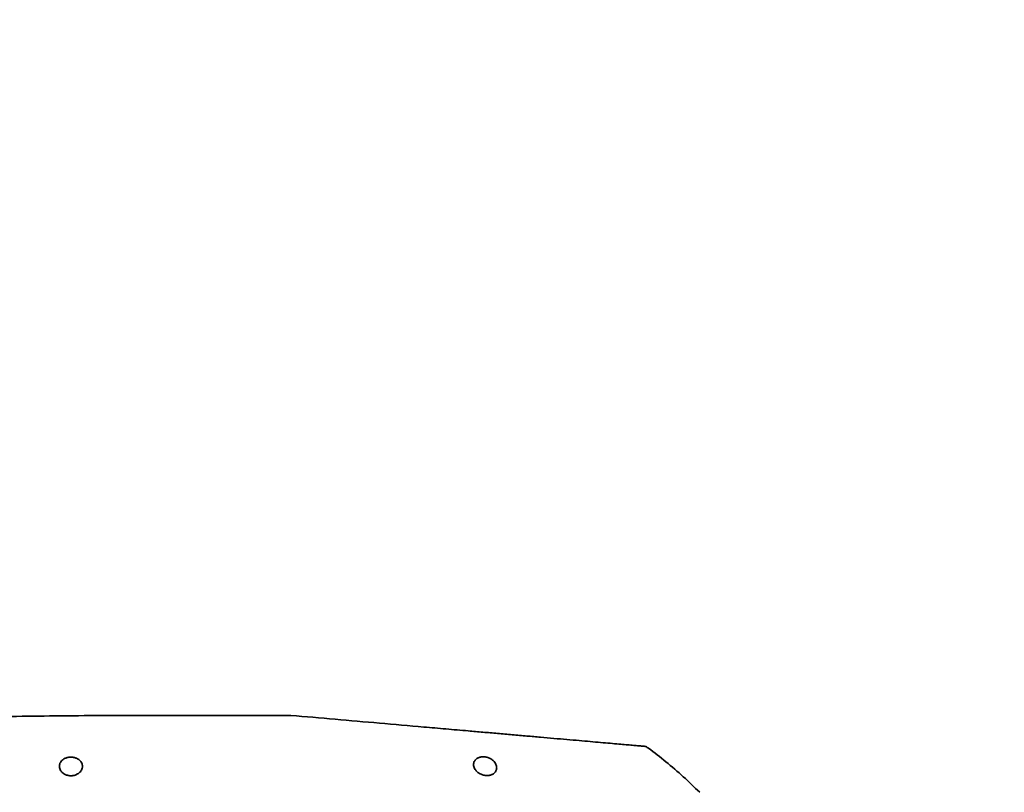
# Model space of a CAD drawing. Header units: millimetres. Extents: x 0 to 14900, y 0 to 10500.
# Tile 43 of 47: x 12365 to 12790, y 5894 to 6227. Entities that reach past the tile are written whole.
import ezdxf

# ---------------------------------------------------------------- set-up
doc = ezdxf.new("R2010")
doc.units = ezdxf.units.MM
doc.header["$LTSCALE"] = 25
doc.styles.add('SLDTEXTSTYLE0', font='TXT', dxfattribs={"width": 0.605})
doc.dimstyles.new('SLDDIMSTYLE2', dxfattribs={"dimtxt": 87.5, "dimasz": 87.5, "dimexe": 0, "dimexo": 0.0625, "dimgap": 21.875, "dimtad": 1, "dimdec": 4, "dimlfac": 25, "dimzin": 12, "dimdsep": 46, "dimtxsty": 'SLDTEXTSTYLE0', "dimsah": 1, "dimcen": 0.09, "dimadec": 1, "dimazin": 3, "dimtfac": 1, "dimtofl": 0, "dimtmove": 0, "dimatfit": 3, "dimfxl": 1, "dimfrac": 2, "dimtolj": 1, "dimtzin": 12, "dimarcsym": 0})

# ---------------------------------------------------------------- blocks, each defined once
blk = doc.blocks.new('_D_6')
at = {"color": 7, "linetype": 'Continuous', "lineweight": 0}
for p, q in [((7972.55, 6237.04), (7775.38, 6271.81)), ((12131.86, 5733.81), (13924.74, 5733.81))]:
    blk.add_line(p, q, dxfattribs=at)
at = {"color": 7, "linetype": 'Continuous', "lineweight": 18}
blk.add_arc((10826.53, 5733.81), 3060.71, 0, 170, dxfattribs=at)
for points in [[(7812.31, 6265.3), (7841.01, 6348.9), (7816.46, 6353.59)], [(13887.24, 5733.81), (13898.49, 5821.48), (13873.49, 5821.12)]]:
    blk.add_solid(points, dxfattribs=at)
at = {"color": 7, "linetype": 'Continuous', "lineweight": 18, "insert": (10991.66, 8905.45), "char_height": 87.5, "attachment_point": 1, "rotation": 354.776, "style": 'SLDTEXTSTYLE0'}
blk.add_mtext('170°', dxfattribs=at)

msp = doc.modelspace()

# ---------------------------------------------------------------- linework, layer by layer
at = {"color": 7, "linetype": 'Continuous', "lineweight": 35}
msp.add_line((12481.8751148, 5926.8100723), (12422.0253763, 5926.8100723), dxfattribs=at)
at = {"color": 7, "linetype": 'Continuous', "lineweight": 18}
msp.add_arc((10826.5253734, 5733.8100723), 2848, 190, 170, dxfattribs=at)
at = {"color": 7, "linetype": 'Continuous', "lineweight": 35}
for points, knots in [([(12422.0253763, 5926.8100723), (12414.8209455, 5926.7988914), (12400.8652577, 5926.7772328), (12380.6120633, 5926.6104792), (12361.7193218, 5926.3695578), (12344.1872091, 5926.0644317), (12328.0157522, 5925.7152231), (12313.2048607, 5925.337892), (12300.6412593, 5924.9734027), (12290.1400344, 5924.638666), (12281.5163278, 5924.3442847), (12273.6987806, 5924.0613265), (12266.9213169, 5923.8034255), (12261.1231794, 5923.5736996), (12256.4028988, 5923.3805378), (12253.3641707, 5923.252891), (12251.8016905, 5923.1864267), (12251.3510232, 5923.167205), (12250.9086399, 5923.1482871), (12250.4745406, 5923.1296757), (12250.048725, 5923.1113736), (12247.4702347, 5923.0002742), (12242.7364929, 5922.7919741), (12235.8451719, 5922.4768245), (12228.9544045, 5922.1497904), (12222.0642114, 5921.8108728), (12215.1746129, 5921.4600726), (12207.5864311, 5921.0605805), (12200.7380999, 5920.6863909), (12194.888858, 5920.3567602), (12190.9968053, 5920.1332398), (12188.1715568, 5919.9684993), (12186.2405343, 5919.8547891), (12184.7654203, 5919.7674289), (12182.8562993, 5919.6536567), (12180.3178414, 5919.5009383), (12177.4624608, 5919.327047), (12174.6049044, 5919.1509417), (12171.8554469, 5918.9796053), (12169.0806452, 5918.8047537), (12166.3125089, 5918.6283907), (12162.0716924, 5918.355252), (12156.4369925, 5917.985231), (12149.6005788, 5917.5242484), (12143.0946286, 5917.0745987), (12136.9984341, 5916.6435502), (12131.3958665, 5916.2390998), (12126.3548209, 5915.8684108), (12121.9399182, 5915.5384784), (12118.2083043, 5915.2557529), (12115.2074979, 5915.0258512), (12112.9588229, 5914.8520634), (12111.5777215, 5914.7447011), (12110.9657135, 5914.6969692), (12111.0809644, 5914.7059544), (12111.104613, 5914.7077981)], [0, 0, 0, 0, 0.0620457, 0.1201885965, 0.1744286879, 0.2247659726, 0.2712004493, 0.3137321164, 0.3523609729, 0.3794456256, 0.4042162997, 0.4266729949, 0.4468157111, 0.4626271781, 0.4766466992, 0.4875015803, 0.4888202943, 0.4901152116, 0.4913863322, 0.492633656, 0.4938571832, 0.4950569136, 0.5148606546, 0.5346643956, 0.5544681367, 0.5742718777, 0.5940756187, 0.6138793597, 0.6397130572, 0.653142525, 0.6643339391, 0.6732872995, 0.6775153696, 0.6809930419, 0.6860134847, 0.6939862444, 0.7028939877, 0.7106509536, 0.7186396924, 0.7266320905, 0.7346762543, 0.7427169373, 0.7637641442, 0.7847353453, 0.8056614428, 0.8267211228, 0.8477294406, 0.8686399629, 0.8897068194, 0.9106943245, 0.9316173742, 0.9527003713, 0.9736621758, 0.9945956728, 1, 1, 1, 1]), ([(12481.8751148, 5926.8100723), (12494.6092711, 5925.695978), (12513.7114424, 5924.0247546), (12536.0278061, 5922.0723257), (12547.1830062, 5921.0963722), (12553.5792608, 5920.5367724), (12558.8981242, 5920.0714321), (12564.7279581, 5919.5613878), (12571.0725904, 5919.0063044), (12577.4124987, 5918.4516343), (12583.6104619, 5917.9093828), (12589.6090406, 5917.3845751), (12595.37006, 5916.8805512), (12600.9431071, 5916.3929728), (12606.1781228, 5915.9349683), (12611.0537853, 5915.5084031), (12615.5327804, 5915.1165418), (12619.6643819, 5914.7550735), (12623.3257729, 5914.4347433), (12626.512566, 5914.155935), (12629.2069303, 5913.9202087), (12631.4367032, 5913.7251288), (12633.1435794, 5913.5757965), (12634.3054282, 5913.4741479), (12634.9495555, 5913.4177941), (12634.9677459, 5913.4162026), (12634.9755164, 5913.4155228)], [0, 0, 0, 0, 0.1966143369, 0.2949359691, 0.34410145, 0.368731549, 0.3933535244, 0.4254594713, 0.4577861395, 0.4908100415, 0.5240761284, 0.5561825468, 0.5887518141, 0.6215577, 0.654849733, 0.6867239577, 0.7190619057, 0.7516355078, 0.7846958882, 0.8162307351, 0.848220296, 0.8804415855, 0.9131382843, 0.9444874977, 0.976286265, 1, 1, 1, 1]), ([(12658.1777908, 5893.6374708), (12655.8549169, 5895.896574), (12651.1624408, 5900.4602259), (12643.7330627, 5906.7251284), (12638.3401572, 5911.0977535), (12635.3435474, 5913.1457414), (12634.9669692, 5913.4031081)], [0, 0, 0, 0, 0.3184102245, 0.6432257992, 0.9551648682, 1, 1, 1, 1]), ([(12392.0007327, 5904.740627), (12391.9926027, 5904.9935909), (12391.9761536, 5905.5053986), (12391.728384, 5906.2316715), (12391.3260605, 5906.9089434), (12390.8094869, 5907.469821), (12390.1978839, 5907.9345323), (12389.5732221, 5908.2761009), (12388.9013812, 5908.534164), (12388.2199818, 5908.7070405), (12387.4906343, 5908.8035531), (12386.7725066, 5908.8142713), (12386.0797734, 5908.7473204), (12385.4390921, 5908.6158983), (12384.8318963, 5908.4210607), (12384.2547153, 5908.1624313), (12383.7182608, 5907.839101), (12383.1711492, 5907.4014802), (12382.6756614, 5906.8431802), (12382.294064, 5906.1695317), (12382.0763721, 5905.4565051), (12382.0204847, 5904.6919188), (12382.1565487, 5903.8790595), (12382.4963973, 5903.1085504), (12382.9946783, 5902.428262), (12383.556859, 5901.900094), (12384.1957669, 5901.4706312), (12384.8284996, 5901.1633058), (12385.4961204, 5900.9399021), (12386.1626014, 5900.8010045), (12386.8650498, 5900.7397301), (12387.5497359, 5900.7618904), (12388.2049182, 5900.8588475), (12388.8146601, 5901.0183474), (12389.3933568, 5901.2409032), (12389.9991789, 5901.5567198), (12390.5948291, 5901.9823705), (12391.1710803, 5902.56047), (12391.6315841, 5903.2467667), (12391.8731394, 5903.8789611), (12391.9767644, 5904.3817634), (12391.9927304, 5904.6208128), (12392.0007327, 5904.740627)], [0, 0, 0, 0, 0.0336138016, 0.0680089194, 0.0987742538, 0.1303487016, 0.1546375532, 0.1795575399, 0.1998177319, 0.2206322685, 0.2409132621, 0.2619093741, 0.2803583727, 0.2993272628, 0.3181674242, 0.3374371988, 0.3588377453, 0.380673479, 0.412045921, 0.4443247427, 0.4762196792, 0.5087942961, 0.5459294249, 0.5841328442, 0.6138177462, 0.6442665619, 0.6673728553, 0.6910732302, 0.7103310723, 0.730117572, 0.7493939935, 0.7693318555, 0.7871350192, 0.8054091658, 0.8241921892, 0.8433772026, 0.8705551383, 0.8985158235, 0.9328770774, 0.9682295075, 0.9840762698, 1, 1, 1, 1]), ([(12570.6493717, 5904.1224831), (12570.6410479, 5904.3739041), (12570.6242171, 5904.882282), (12570.3655875, 5905.6831902), (12569.9027099, 5906.5096079), (12569.2647488, 5907.2323072), (12568.5445178, 5907.8133106), (12567.8689047, 5908.22401), (12567.1556679, 5908.5458225), (12566.4440267, 5908.7754181), (12565.6847223, 5908.9258464), (12564.9495169, 5908.979245), (12564.2554462, 5908.9453871), (12563.637006, 5908.8416596), (12563.0647648, 5908.6724056), (12562.5360514, 5908.44122), (12562.0537669, 5908.1458756), (12561.5692597, 5907.7386334), (12561.1425062, 5907.2099769), (12560.8332482, 5906.5634296), (12560.6836468, 5905.8747501), (12560.6915894, 5905.1271527), (12560.8879424, 5904.3232922), (12561.2849244, 5903.53731), (12561.8430242, 5902.8211413), (12562.4722497, 5902.2440137), (12563.1756811, 5901.765371), (12563.8624844, 5901.4142021), (12564.5769086, 5901.1483027), (12565.2812418, 5900.9693461), (12566.0180227, 5900.867893), (12566.7250657, 5900.8545557), (12567.3895754, 5900.9206036), (12567.9879347, 5901.0517358), (12568.5406952, 5901.2466313), (12569.052866, 5901.5057782), (12569.5139795, 5901.8302251), (12569.9685794, 5902.2726403), (12570.3490103, 5902.8397164), (12570.5917503, 5903.4853408), (12570.6314882, 5903.9247381), (12570.6493717, 5904.1224831)], [0, 0, 0, 0, 0.0334092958, 0.0675542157, 0.1056241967, 0.1449945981, 0.170906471, 0.1974688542, 0.2184925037, 0.2400764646, 0.261128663, 0.2829836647, 0.30137626, 0.3203245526, 0.3384749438, 0.3570471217, 0.3774790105, 0.3983234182, 0.4287467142, 0.4600467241, 0.4910542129, 0.5226997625, 0.5594652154, 0.5972424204, 0.6284674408, 0.6605139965, 0.6849308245, 0.7099761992, 0.7301330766, 0.7508376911, 0.7710169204, 0.7919192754, 0.8101288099, 0.8288534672, 0.8474212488, 0.8664075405, 0.8876292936, 0.909275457, 0.9408784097, 0.9733931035, 1, 1, 1, 1])]:
    msp.add_open_spline(points, degree=3, knots=knots, dxfattribs=at)

# ---------------------------------------------------------------- dimensions: what is measured, and where the dimension line sits
at = {"color": 7, "linetype": 'Continuous', "lineweight": 18}
dim = msp.add_angular_dim_2l(base=(11093.2840942, 8782.8762034), line1=((12081.864904, 5733.8100723), (9571.1858428, 5733.8100723)), line2=((9847.6264669, 5906.4163609), (8021.7928928, 6228.3600823)), dimstyle='SLDDIMSTYLE2', dxfattribs=at)
dim.commit()
dim.dimension.update_dxf_attribs({"geometry": '_D_6', "text_midpoint": (11105.2016849, 8781.8100723), "dimtype": 162})

doc.saveas('drawing.dxf')
